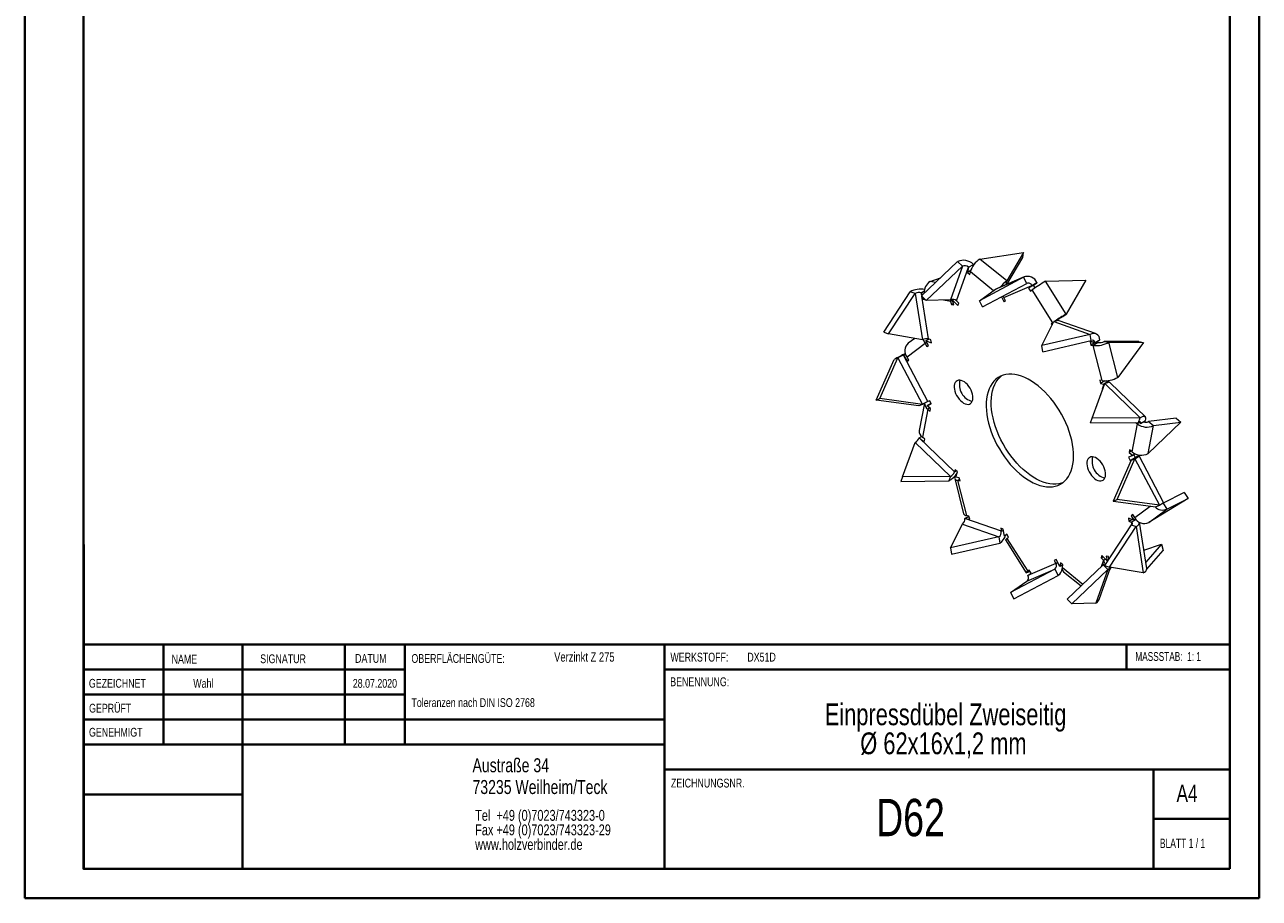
# Model space of a CAD drawing. Header units: millimetres. Extents: x 0 to 210, y 0 to 297.
# Tile 1 of 2: x 0 to 210, y 0 to 149. Entities that reach past the tile are written whole.
import ezdxf

# ---------------------------------------------------------------- set-up
doc = ezdxf.new("R2010")
doc.units = ezdxf.units.MM
doc.styles.add('SLDTEXTSTYLE0', font='TXT', dxfattribs={"width": 0.75})
doc.styles.add('SLDTEXTSTYLE1', font='TXT', dxfattribs={"width": 0.681818})
doc.styles.add('SLDTEXTSTYLE2', font='TXT', dxfattribs={"width": 0.7})

# ---------------------------------------------------------------- blocks, each defined once
blk = doc.blocks.new('SW_NOTE_0')
at = {"color": 0, "linetype": 'Continuous', "lineweight": 0, "char_height": 1.5, "attachment_point": 1, "style": 'SLDTEXTSTYLE0'}
for s, insert in [('OBERFLÄCHENGÜTE:', (0, 1.93)), ('Toleranzen nach DIN ISO 2768', (0, -5.57))]:
    blk.add_mtext(s, dxfattribs=dict(at, insert=insert))
blk = doc.blocks.new('SW_NOTE_1')
at = {"color": 0, "linetype": 'Continuous', "lineweight": 0, "char_height": 1.8521, "attachment_point": 1, "style": 'SLDTEXTSTYLE0'}
for s, insert in [('Tel  +49 (0)7023/743323-0', (0, 2.39)), ('Fax +49 (0)7023/743323-29', (0, -0.08)), ('www.holzverbinder.de', (0, -2.55))]:
    blk.add_mtext(s, dxfattribs=dict(at, insert=insert))
blk = doc.blocks.new('SW_NOTE_2')
at = {"color": 0, "linetype": 'Continuous', "lineweight": 0, "char_height": 3.7042, "attachment_point": 2, "style": 'SLDTEXTSTYLE0'}
for s, insert in [('Einpressdübel Zweiseitig', (28.01, 4.77)), ('Ø 62x16x1,2 mm', (27.65, -0.16))]:
    blk.add_mtext(s, dxfattribs=dict(at, insert=insert))

msp = doc.modelspace()

# ---------------------------------------------------------------- linework, layer by layer
at = {"color": 7, "linetype": 'Continuous', "lineweight": 40}
for p, q in [((0.08, 0.21), (0.08, 297.21)), ((210.08, 0.21), (210.08, 297.21)), ((10.08, 5.21), (10.08, 292.21)), ((205.08, 5.21), (205.08, 292.21)), ((10.11, 60.37), (10.11, 5.12)), ((205.08, 43.37), (10.11, 43.37)), ((23.71, 43.37), (23.71, 26.37)), ((37.1, 43.37), (37.1, 5.12)), ((54.51, 43.37), (54.51, 26.37)), ((64.71, 26.37), (64.71, 43.37)), ((108.91, 43.37), (108.91, 5.12)), ((187.47, 39.12), (187.47, 43.37)), ((64.71, 39.1), (10.11, 39.1)), ((205.08, 39.12), (108.91, 39.12)), ((64.71, 34.87), (10.11, 34.87)), ((108.91, 30.62), (10.11, 30.62)), ((108.91, 26.37), (10.11, 26.37)), ((108.91, 22.12), (205.08, 22.12)), ((192.08, 5.21), (192.08, 22.21)), ((37.1, 17.87), (10.11, 17.87)), ((10.11, 13.71), (10.08, 13.71)), ((205.08, 13.71), (192.08, 13.71)), ((10.11, 9.46), (10.08, 9.46)), ((10.08, 5.21), (205.08, 5.21)), ((205.08, 5.21), (180.99, 5.21)), ((0.08, 0.21), (210.08, 0.21))]:
    msp.add_line(p, q, dxfattribs=at)
at = {"color": 7, "linetype": 'Continuous', "lineweight": 15}
for p, q in [((162.57, 108.88), (169.99, 109.99)), ((169.99, 109.99), (167.15, 105.18)), ((169.83, 109.13), (169.99, 109.99)), ((152.62, 102.62), (158.77, 108.45)), ((153.42, 101.84), (159.58, 107.67)), ((159.58, 107.67), (157.54, 101.94)), ((158.55, 101.76), (160.59, 107.49)), ((159.58, 107.67), (158.77, 108.45)), ((160.6, 107.48), (160.43, 106.59)), ((160.59, 107.49), (161.44, 107.98)), ((160.59, 107.49), (160.6, 107.48)), ((160.6, 107.48), (161.45, 107.97)), ((161.41, 107.75), (161.45, 107.97)), ((161.44, 107.98), (161.45, 107.97)), ((167.15, 105.18), (162.57, 108.88)), ((167.14, 104.58), (169.83, 109.13)), ((154.07, 105.05), (155.83, 105.66)), ((155, 104.88), (154.07, 105.05)), ((160.99, 106.91), (160.43, 106.59)), ((160.43, 106.59), (160.85, 106.25)), ((160.85, 106.25), (160.93, 106.69)), ((164.89, 103.5), (160.93, 106.69)), ((169.98, 105.8), (162.46, 101.8)), ((165.22, 103.74), (169.98, 105.8)), ((170.11, 105.86), (165.35, 103.8)), ((167.03, 104.53), (167.15, 105.18)), ((170.54, 104.74), (169.98, 105.8)), ((173.7, 105.1), (180.6, 105.28)), ((177.22, 99.52), (173.7, 105.1)), ((180.6, 105.28), (177.22, 99.52)), ((146.2, 96.43), (150.72, 103.33)), ((147.03, 96.14), (151.55, 103.04)), ((151.55, 103.04), (150.72, 103.33)), ((151.55, 103.04), (152.78, 95.17)), ((152.58, 103.16), (153.1, 103.46)), ((152.66, 102.66), (152.58, 103.16)), ((152.58, 103.16), (152.6, 103.16)), ((152.6, 103.16), (153.1, 103.45)), ((152.6, 103.16), (152.71, 102.71)), ((162.46, 101.8), (165.22, 103.74)), ((163.02, 100.74), (170.54, 104.74)), ((165.22, 103.74), (165.35, 103.8)), ((166.64, 102.33), (171.4, 104.39)), ((171.68, 104.43), (170.83, 103.94)), ((171.41, 104.37), (170.83, 103.94)), ((170.83, 103.94), (171.15, 103.43)), ((171.15, 103.43), (171.43, 103.64)), ((171.4, 104.39), (172.25, 104.87)), ((171.4, 104.39), (171.41, 104.37)), ((171.41, 104.37), (172.26, 104.86)), ((174.95, 98.06), (171.43, 103.64)), ((171.68, 104.43), (172.26, 104.86)), ((171.95, 104), (171.68, 104.43)), ((172.25, 104.87), (172.26, 104.86)), ((152.62, 102.62), (153.42, 101.84)), ((153.81, 95.29), (152.68, 102.56)), ((152.77, 102.47), (152.88, 102.04)), ((153.09, 102.16), (152.88, 102.04)), ((152.88, 102.04), (153.28, 101.96)), ((153.28, 101.96), (153.28, 101.98)), ((157.54, 101.94), (153.42, 101.84)), ((157.57, 101.69), (156.38, 101.91)), ((157.52, 101.94), (157.57, 101.69)), ((158.1, 102), (157.57, 101.69)), ((157.57, 101.69), (157.7, 101.15)), ((158.04, 101.34), (157.7, 101.15)), ((157.7, 101.15), (158.11, 101.08)), ((158.13, 101.99), (157.91, 101.87)), ((158.11, 101.08), (157.91, 101.87)), ((157.91, 101.87), (158.81, 100.99)), ((158.95, 101.37), (158.55, 101.76)), ((158.81, 100.99), (158.95, 101.37)), ((163.02, 100.74), (162.46, 101.8)), ((165.84, 102.24), (165.85, 102.23)), ((165.85, 102.23), (165.85, 102.25)), ((166.2, 102.43), (166.6, 101.66)), ((166.6, 101.66), (166.9, 101.83)), ((166.6, 101.66), (166.92, 101.8)), ((166.92, 101.8), (166.64, 102.33)), ((176.66, 99.1), (177.22, 99.52)), ((173.09, 94.19), (175.13, 98.24)), ((175.04, 98.07), (174.67, 97.85)), ((174.95, 98.06), (174.67, 97.85)), ((174.67, 97.85), (174.82, 97.62)), ((175.09, 98.16), (174.95, 98.06)), ((175.08, 98.13), (174.95, 98.06)), ((175.13, 98.24), (181.33, 96.07)), ((175.8, 98.55), (175.53, 98.39)), ((175.61, 98.4), (175.8, 98.55)), ((182.24, 96.2), (176.03, 98.36)), ((146.2, 96.43), (147.03, 96.14)), ((152.78, 95.17), (147.03, 96.14)), ((153.23, 94.51), (150.16, 92.22)), ((151.48, 95.39), (150.37, 94.57)), ((153.53, 94.68), (153.23, 94.51)), ((153.23, 94.51), (153.55, 94)), ((153.91, 95.26), (153.37, 94.95)), ((153.83, 94.21), (153.37, 94.95)), ((153.37, 94.95), (154.31, 94.62)), ((154.23, 95.15), (153.81, 95.29)), ((154.31, 94.62), (154.23, 95.15)), ((181.33, 96.07), (173.09, 94.19)), ((173.26, 93.13), (181.5, 95.02)), ((181.27, 94.97), (182.12, 94.67)), ((182.12, 94.65), (181.29, 94.8)), ((181.29, 94.8), (181.43, 94.26)), ((181.5, 95.02), (181.33, 96.07)), ((182.11, 94.65), (181.43, 94.26)), ((182.68, 94.68), (181.83, 94.19)), ((182.12, 94.67), (182.97, 95.16)), ((182.12, 94.65), (182.97, 95.14)), ((182.12, 94.67), (182.12, 94.65)), ((182.68, 94.68), (182.29, 94.75)), ((182.97, 95.16), (182.97, 95.14)), ((183.69, 94.89), (184.5, 94.74)), ((189.58, 94.86), (183.69, 94.89)), ((186.01, 88.76), (184.5, 94.74)), ((184.5, 94.74), (190.39, 94.72)), ((190.39, 94.72), (186.01, 88.76)), ((189.58, 94.86), (190.39, 94.72)), ((149.53, 92.55), (149.91, 92.76)), ((153.69, 84.65), (149.53, 92.55)), ((149.53, 92.55), (149.54, 92.55)), ((149.54, 92.55), (149.91, 92.76)), ((149.54, 92.55), (150.2, 91.51)), ((153.55, 94), (153.83, 94.21)), ((173.26, 93.13), (173.09, 94.19)), ((181.43, 94.26), (181.83, 94.19)), ((183.34, 88.21), (181.83, 94.19)), ((144.92, 84.89), (147.98, 91.8)), ((145.56, 85.16), (148.62, 92.08)), ((148.62, 92.08), (147.98, 91.8)), ((148.62, 92.08), (152.78, 84.18)), ((150.48, 91.71), (150.16, 92.22)), ((150.2, 91.51), (150.48, 91.71)), ((183.34, 88.21), (182.94, 88.28)), ((182.94, 88.28), (183.08, 87.74)), ((181.67, 81.83), (183.81, 87.7)), ((183.83, 88.17), (183.08, 87.74)), ((183.08, 87.74), (183.66, 87.63)), ((183.66, 87.63), (183.35, 86.76)), ((183.35, 86.76), (183.5, 86.85)), ((183.35, 86.76), (183.44, 86.68)), ((184.51, 88.12), (183.66, 87.63)), ((183.81, 87.7), (189.79, 81.89)), ((184.51, 88.12), (184.13, 88.19)), ((184.51, 88.12), (184.44, 87.93)), ((190.7, 82.04), (184.72, 87.85)), ((144.92, 84.89), (145.56, 85.16)), ((152.14, 83.9), (144.92, 84.89)), ((152.78, 84.18), (145.56, 85.16)), ((152.78, 84.18), (152.14, 83.9)), ((153.11, 84.36), (152.24, 79.74)), ((154.25, 84.34), (153.57, 83.95)), ((153.57, 83.95), (154.29, 84.26)), ((154.01, 84.79), (153.69, 84.65)), ((154.29, 84.26), (154.01, 84.79)), ((153.67, 83.36), (152.77, 78.59)), ((154.17, 83.46), (153.57, 83.95)), ((154.04, 83.57), (153.67, 83.36)), ((153.67, 83.36), (154.09, 83.02)), ((154.09, 83.02), (154.17, 83.46)), ((181.39, 81.06), (181.67, 81.83)), ((181.39, 81.06), (189.52, 81.12)), ((189.79, 81.89), (181.67, 81.83)), ((188.44, 76.09), (189.34, 80.86)), ((189.02, 81.12), (189.34, 80.86)), ((189.71, 81.07), (189.34, 80.86)), ((189.52, 81.12), (189.79, 81.89)), ((189.87, 80.94), (189.59, 81.16)), ((189.64, 81.18), (189.87, 80.95)), ((189.87, 80.95), (190.72, 81.44)), ((189.87, 80.94), (190.72, 81.43)), ((189.87, 80.95), (189.87, 80.94)), ((190.72, 81.44), (190.72, 81.43)), ((196.74, 81.15), (191.15, 75.8)), ((191.15, 75.8), (192.06, 80.57)), ((195.91, 81.82), (191.22, 81.24)), ((191.22, 81.24), (192.06, 80.57)), ((192.06, 80.57), (196.74, 81.15)), ((195.91, 81.82), (196.74, 81.15)), ((149.41, 71.86), (151.55, 77.72)), ((151.55, 77.72), (157.54, 71.92)), ((152.24, 78.5), (152.25, 78.51)), ((158.22, 72.69), (152.24, 78.5)), ((152.25, 78.51), (152.62, 78.72)), ((152.25, 78.51), (153.1, 77.82)), ((153.19, 78.25), (152.77, 78.59)), ((153.1, 77.82), (153.19, 78.25)), ((188.02, 76.42), (187.94, 75.99)), ((188.3, 76.2), (187.94, 75.99)), ((187.94, 75.99), (188.55, 75.5)), ((188.44, 76.09), (188.02, 76.42)), ((188.99, 75.76), (188.55, 75.5)), ((188.29, 74.67), (185.24, 67.75)), ((185.88, 68.03), (188.93, 74.94)), ((188.55, 75.5), (187.82, 75.19)), ((187.82, 75.19), (188.1, 74.66)), ((188.1, 74.66), (188.95, 75.15)), ((188.1, 74.66), (188.42, 74.8)), ((188.29, 74.67), (188.93, 74.94)), ((188.42, 74.8), (189.27, 75.29)), ((188.42, 74.8), (188.44, 74.76)), ((188.72, 75.6), (188.95, 75.15)), ((188.93, 74.94), (193.09, 67.04)), ((188.95, 75.15), (189.27, 75.29)), ((193.78, 67.5), (189.62, 75.4)), ((149.41, 71.86), (149.13, 71.09)), ((157.54, 71.92), (149.41, 71.86)), ((157.54, 71.92), (157.26, 71.15)), ((158.36, 73.07), (158.22, 72.69)), ((158.22, 72.69), (158.56, 72.88)), ((158.27, 71.55), (159.77, 65.58)), ((158.76, 72.68), (158.36, 73.07)), ((158.45, 71.81), (158.76, 72.68)), ((159.04, 71.71), (158.45, 71.81)), ((159.11, 71.43), (158.77, 71.24)), ((159.18, 71.16), (159.04, 71.71)), ((149.13, 71.09), (157.26, 71.15)), ((158.77, 71.24), (160.28, 65.26)), ((158.77, 71.24), (159.18, 71.16)), ((185.24, 67.75), (185.88, 68.03)), ((185.24, 67.75), (192.46, 66.77)), ((193.09, 67.04), (185.88, 68.03)), ((197.95, 68.2), (191.28, 64.09)), ((197.32, 69.21), (193.72, 67.39)), ((193.72, 67.39), (194.36, 66.38)), ((194.36, 66.38), (197.95, 68.2)), ((197.32, 69.21), (197.95, 68.2)), ((159.99, 64.79), (160.67, 65.19)), ((160.68, 65.18), (160.28, 65.26)), ((160.82, 64.64), (160.68, 65.18)), ((188.56, 65.45), (188.28, 65.24)), ((188.58, 65.41), (188.28, 65.24)), ((188.28, 65.24), (188.75, 64.5)), ((188.88, 64.94), (188.56, 65.45)), ((188.88, 64.94), (191.52, 66.9)), ((191.28, 64.09), (194.36, 66.38)), ((192.46, 66.77), (193.09, 67.04)), ((157.54, 59.78), (159.58, 63.83)), ((159.58, 63.83), (165.78, 61.66)), ((160, 64.78), (159.99, 64.79)), ((159.99, 64.79), (160.82, 64.64)), ((166.2, 62.61), (160, 64.78)), ((166.53, 62.99), (166.12, 63.14)), ((166.12, 63.14), (166.2, 62.61)), ((188.29, 63.68), (183.77, 56.78)), ((184.6, 56.49), (189.13, 63.39)), ((188.75, 64.5), (187.81, 64.83)), ((187.81, 64.83), (187.89, 64.3)), ((187.89, 64.3), (188.43, 64.61)), ((187.89, 64.3), (188.3, 64.16)), ((188.29, 63.68), (189.13, 63.39)), ((188.3, 64.16), (189.12, 64.62)), ((188.3, 64.16), (188.37, 63.73)), ((189.07, 64.68), (188.75, 64.5)), ((189.13, 63.39), (190.35, 55.52)), ((190.92, 56.28), (189.7, 64.15)), ((165.78, 61.66), (157.54, 59.78)), ((165.78, 61.66), (165.94, 60.61)), ((166.2, 62.61), (166.56, 62.82)), ((166.72, 61.8), (166.53, 62.99)), ((167.12, 62.1), (166.72, 61.8)), ((167.16, 62.05), (166.72, 61.8)), ((166.9, 61.15), (170.41, 55.56)), ((167.44, 61.6), (167.12, 62.1)), ((167.16, 61.39), (167.44, 61.6)), ((167.16, 61.39), (170.68, 55.8)), ((157.54, 59.78), (157.71, 58.72)), ((157.71, 58.72), (165.94, 60.61)), ((190.44, 59.39), (193.43, 60.44)), ((193.43, 60.44), (190.76, 57.35)), ((190.92, 56.14), (193.71, 59.35)), ((193.43, 60.44), (193.71, 59.35)), ((175.47, 57.12), (170.71, 55.06)), ((175.51, 57.79), (175.19, 57.65)), ((175.19, 57.65), (175.47, 57.12)), ((175.47, 57.12), (175.77, 57.29)), ((176.14, 56.59), (175.51, 57.79)), ((176.26, 57.22), (176.14, 56.59)), ((176.67, 56.89), (176.14, 56.59)), ((176.68, 56.89), (176.26, 57.22)), ((176.6, 56.45), (176.68, 56.89)), ((183.54, 56.91), (177.38, 51.07)), ((183.3, 58.46), (183.16, 58.07)), ((183.16, 58.07), (183.5, 58.27)), ((183.16, 58.07), (183.56, 57.69)), ((183.56, 57.69), (183.16, 56.55)), ((184.21, 57.58), (183.3, 58.46)), ((183.54, 56.91), (184.34, 56.13)), ((183.56, 57.69), (183.9, 57.88)), ((183.77, 56.78), (184.6, 56.49)), ((184.41, 58.29), (184.01, 58.37)), ((184.01, 58.37), (184.21, 57.58)), ((184.35, 57.66), (184.21, 57.58)), ((184.51, 57.9), (184.41, 58.29)), ((175.29, 56.17), (167.78, 52.17)), ((168.34, 51.11), (175.85, 55.11)), ((170.54, 54.11), (175.29, 56.17)), ((170.96, 56.01), (170.68, 55.8)), ((170.98, 55.98), (170.68, 55.8)), ((170.71, 55.08), (171.28, 55.51)), ((170.71, 55.06), (170.71, 55.08)), ((171.28, 55.51), (170.96, 56.01)), ((175.29, 56.17), (175.85, 55.11)), ((176.6, 56.45), (180.09, 53.64)), ((176.75, 55.73), (179.75, 53.32)), ((178.18, 50.29), (184.34, 56.13)), ((184.34, 56.13), (182.3, 50.39)), ((182.83, 51), (184.77, 56.46)), ((190.35, 55.52), (184.6, 56.49)), ((184.83, 56.45), (184.67, 56.19)), ((167.78, 52.17), (170.54, 54.11)), ((167.78, 52.17), (168.34, 51.11)), ((177.38, 51.07), (178.18, 50.29)), ((182.3, 50.39), (178.18, 50.29))]:
    msp.add_line(p, q, dxfattribs=at)
at = {"color": 7, "linetype": 'Continuous', "lineweight": 0}
for p, q in [((64.71, 39.12), (10.11, 39.12)), ((23.71, 5.21), (23.71, 5.12)), ((54.51, 5.21), (54.51, 5.12))]:
    msp.add_line(p, q, dxfattribs=at)
at = {"color": 7, "linetype": 'Continuous', "lineweight": 15, "flags": 128}
for points in [[(159.78, 84.4), (160.05, 84.27), (160.31, 84.2), (160.55, 84.18), (160.78, 84.23), (160.97, 84.33), (161.13, 84.49), (161.25, 84.7), (161.33, 84.95), (161.37, 85.24), (161.36, 85.56), (161.3, 85.89), (161.2, 86.24), (161.06, 86.59), (160.88, 86.92), (160.67, 87.24), (160.43, 87.53), (160.18, 87.78), (159.91, 87.99), (159.64, 88.14), (159.38, 88.24), (159.12, 88.29), (158.89, 88.27), (158.68, 88.2), (158.5, 88.06), (158.36, 87.88), (158.26, 87.65), (158.2, 87.38), (158.19, 87.07), (158.22, 86.74), (158.3, 86.4), (158.42, 86.05), (158.58, 85.71), (158.78, 85.38), (159, 85.08), (159.25, 84.81), (159.51, 84.58), (159.78, 84.4)], [(171.06, 71.15), (171.63, 70.84), (172.2, 70.59), (172.77, 70.39), (173.32, 70.25), (173.86, 70.17), (174.39, 70.14), (174.89, 70.17), (175.37, 70.26), (175.83, 70.4), (176.26, 70.6), (176.65, 70.86), (177.01, 71.17), (177.34, 71.53), (177.63, 71.94), (177.87, 72.39), (178.08, 72.89), (178.25, 73.43), (178.37, 74.01), (178.45, 74.63), (178.48, 75.27), (178.47, 75.94), (178.41, 76.64), (178.31, 77.35), (178.17, 78.08), (177.98, 78.81), (177.76, 79.55), (177.49, 80.3), (177.18, 81.04), (176.84, 81.77), (176.46, 82.49), (176.05, 83.19), (175.61, 83.87), (175.14, 84.53), (174.64, 85.16), (174.13, 85.75), (173.6, 86.31), (173.05, 86.83), (172.49, 87.31), (171.92, 87.74), (171.34, 88.12), (170.77, 88.46), (170.19, 88.74), (169.63, 88.96), (169.07, 89.13), (168.52, 89.25), (167.98, 89.3), (167.47, 89.3), (166.98, 89.24), (166.51, 89.13), (166.07, 88.95), (165.66, 88.72), (165.28, 88.44), (164.93, 88.11), (164.63, 87.72), (164.36, 87.29), (164.13, 86.81), (163.94, 86.29), (163.8, 85.73), (163.7, 85.13), (163.64, 84.5), (163.63, 83.84), (163.67, 83.16), (163.75, 82.46), (163.87, 81.74), (164.03, 81), (164.24, 80.26), (164.49, 79.52), (164.78, 78.78), (165.1, 78.04), (165.46, 77.32), (165.86, 76.6), (166.28, 75.91), (166.74, 75.24), (167.22, 74.6), (167.72, 73.98), (168.25, 73.41), (168.79, 72.87), (169.34, 72.37), (169.91, 71.91), (170.48, 71.51), (171.06, 71.15)], [(176.71, 70.9), (176.45, 70.81), (175.99, 70.69), (175.49, 70.64), (174.98, 70.63), (174.44, 70.69), (173.9, 70.8), (173.34, 70.97), (172.77, 71.2), (172.19, 71.48), (171.62, 71.81), (171.04, 72.19), (170.47, 72.63), (169.91, 73.1), (169.37, 73.62), (168.83, 74.18), (168.32, 74.78), (167.83, 75.4), (167.36, 76.06), (166.92, 76.74), (166.5, 77.45), (166.13, 78.17), (165.78, 78.9), (165.48, 79.64), (165.21, 80.38), (164.98, 81.12), (164.79, 81.86), (164.65, 82.59), (164.55, 83.3), (164.49, 83.99), (164.48, 84.66), (164.52, 85.31), (164.59, 85.92), (164.72, 86.5), (164.88, 87.04), (165.09, 87.54), (165.34, 88), (165.62, 88.41), (165.95, 88.77), (166.25, 89.03)], [(183.81, 87.7), (184.07, 87.83), (184.3, 87.91), (184.5, 87.93), (184.65, 87.89), (184.72, 87.85)], [(190.72, 81.44), (190.78, 81.67), (190.79, 81.85), (190.74, 81.99), (190.63, 82.08), (190.48, 82.12), (190.28, 82.1), (190.05, 82.02), (189.79, 81.89)], [(189.87, 80.95), (189.9, 81.03), (189.9, 81.11), (189.88, 81.16), (189.84, 81.19), (189.78, 81.21), (189.71, 81.2), (189.62, 81.17), (189.52, 81.12)], [(182.34, 71.37), (182.6, 71.25), (182.87, 71.17), (183.11, 71.16), (183.33, 71.21), (183.53, 71.31), (183.69, 71.47), (183.81, 71.67), (183.89, 71.93), (183.92, 72.22), (183.91, 72.53), (183.86, 72.87), (183.76, 73.22), (183.61, 73.57), (183.44, 73.9), (183.23, 74.22), (182.99, 74.51), (182.74, 74.76), (182.47, 74.96), (182.2, 75.12), (181.93, 75.22), (181.68, 75.26), (181.44, 75.25), (181.23, 75.17), (181.06, 75.04), (180.91, 74.86), (180.81, 74.63), (180.76, 74.36), (180.75, 74.05), (180.78, 73.72), (180.86, 73.38), (180.98, 73.03), (181.14, 72.69), (181.34, 72.36), (181.56, 72.06), (181.81, 71.79), (182.07, 71.56), (182.34, 71.37)], [(188.29, 74.67), (188.39, 74.72), (188.46, 74.77), (188.52, 74.8), (188.55, 74.83), (188.55, 74.84), (188.53, 74.84), (188.49, 74.82), (188.42, 74.8)], [(188.93, 74.94), (189.18, 75.09), (189.38, 75.21), (189.52, 75.31), (189.6, 75.37), (189.61, 75.4), (189.56, 75.4), (189.45, 75.36), (189.27, 75.29)], [(158.54, 72.06), (158.42, 71.94), (158.3, 71.79), (158.26, 71.64), (158.28, 71.5), (158.38, 71.39), (158.55, 71.3), (158.77, 71.24)], [(193.58, 67.34), (193.61, 67.35), (193.72, 67.39)], [(188.29, 63.68), (188.39, 63.74), (188.45, 63.8), (188.5, 63.87), (188.51, 63.94), (188.5, 64.01), (188.46, 64.06), (188.39, 64.11), (188.3, 64.16)], [(189.13, 63.39), (189.37, 63.55), (189.55, 63.72), (189.66, 63.9), (189.7, 64.08), (189.7, 64.15)], [(176.58, 56.37), (176.59, 56.53), (176.57, 56.84)], [(170.68, 55.8), (170.53, 55.69), (170.44, 55.61), (170.41, 55.57), (170.45, 55.56), (170.54, 55.6), (170.69, 55.67), (170.9, 55.78), (171.05, 55.87)], [(184.34, 56.13), (184.58, 56.3), (184.72, 56.47)]]:
    msp.add_lwpolyline(points, dxfattribs=at)
at = {"color": 7, "linetype": 'Continuous', "lineweight": 15}
for centre, radius, start, end in [((159.77, 106.31), 2.36, 45.0739, 115.0112), ((159.96, 106.86), 0.898, 45.0739, 115.0112), ((164.47, 105.75), 3.66, 121.3125, 165.1725), ((155.34, 103.17), 2.27, 123.9701, 182.9316), ((169.15, 101.97), 3.78, 121.8716, 145.9257), ((170.67, 104.23), 1.71, 22.05, 113.8346), ((187.74, 80.78), 28.08, 119.9875, 125.4986), ((152.51, 99.99), 3.79, 80.2362, 118.227), ((152.22, 101.82), 1.39, 74.833, 118.6831), ((170.8, 104.14), 0.649, 22.05, 113.8346), ((157.92, 101.13), 0.898, 45.0739, 115.0112), ((165.89, 101.93), 0.852, 27.5168, 48.0491), ((192.92, 72.5), 31.25, 120.1548, 124.2022), ((182, 89.85), 10.68, 119.9875, 125.4986), ((175.71, 97.34), 1.07, 72.5683, 123.0331), ((151.53, 93.28), 1.73, 132.0057, 217.5437), ((153.45, 93.95), 1.39, 74.833, 118.6831), ((155.12, 95.71), 2.24, 192.098, 212.4807), ((181.89, 95.16), 1.07, 359.9079, 121.6726), ((181.71, 94.67), 0.408, 359.9079, 121.6726), ((182.3, 98.66), 4.49, 264.0763, 299.3456), ((182.86, 96.38), 1.71, 264.0763, 299.3456), ((163.71, 64.35), 31.64, 115.901, 119.8227), ((153.97, 82.81), 10.71, 114.5094, 120.0071), ((162, 87.52), 2.94, 164.8637, 255.1309), ((183.8, 92.68), 4.49, 264.0763, 299.3456), ((158.13, 74.91), 10.71, 114.5094, 120.0071), ((154.4, 84.41), 1.28, 181.6464, 235.2653), ((190.93, 82.88), 2.57, 231.7938, 295.9406), ((190.8, 82.09), 0.954, 244.0806, 296.5006), ((150.68, 79.19), 1.71, 300.6497, 335.93), ((153.44, 79.6), 1.21, 173.1758, 236.5127), ((190.03, 78.11), 2.57, 231.7938, 295.9406), ((184.56, 74.49), 2.94, 164.8637, 255.1309), ((154.73, 75.28), 4.85, 301.4367, 324.7485), ((156.67, 73.38), 1.71, 300.6497, 335.93), ((191.85, 69.65), 2.89, 295.6132, 311.9795), ((160.27, 65.81), 0.549, 204.9996, 271.1298), ((193.6, 67.94), 1.73, 221.5987, 295.8051), ((159.03, 64.64), 0.977, 304.0552, 8.2093), ((190.53, 65.8), 1.87, 207.6081, 293.5763), ((165.23, 62.47), 0.977, 304.0552, 8.2093), ((164.63, 62.62), 2.4, 302.9928, 343.1594), ((167.42, 60.83), 0.615, 114.8243, 149.0305), ((174.87, 56.74), 0.71, 306.4183, 32.3934), ((183.29, 57.3), 0.469, 301.6833, 54.222), ((170.11, 54.68), 0.71, 306.4183, 32.3934), ((175.01, 56.44), 1.57, 302.4519, 354.3624), ((177.26, 56.22), 0.706, 160.845, 223.4707), ((190.05, 56.34), 0.872, 290.1568, 356.5954), ((181.75, 51.41), 1.15, 298.6276, 339.5005)]:
    msp.add_arc(centre, radius, start, end, dxfattribs=at)

# ---------------------------------------------------------------- block references
at = {"color": 7, "linetype": 'Continuous', "lineweight": 0}
for name, p in [('SW_NOTE_0', (65.86, 39.8)), ('SW_NOTE_2', (128.7, 28.57)), ('SW_NOTE_1', (76.7, 12.85))]:
    msp.add_blockref(name, p, dxfattribs=at)

# ---------------------------------------------------------------- texts
for s, insert, char_height, attachment_point, style in [('Verzinkt Z 275', (90.14, 42.03), 1.5875, 1, 'SLDTEXTSTYLE0'), ('MASSSTAB:  1: 1', (188.99, 42.07), 1.5, 1, 'SLDTEXTSTYLE2'), ('NAME', (25.07, 41.62), 1.5, 1, 'SLDTEXTSTYLE0'), ('SIGNATUR', (40.14, 41.68), 1.5, 1, 'SLDTEXTSTYLE0'), ('DATUM', (56.28, 41.74), 1.5, 1, 'SLDTEXTSTYLE0'), ('WERKSTOFF:', (109.91, 41.96), 1.5, 1, 'SLDTEXTSTYLE0'), ('DX51D', (122.99, 41.96), 1.5, 1, 'SLDTEXTSTYLE0'), ('BENENNUNG:', (109.88, 37.77), 1.5, 1, 'SLDTEXTSTYLE0'), ('GEZEICHNET', (11, 37.51), 1.5, 1, 'SLDTEXTSTYLE0'), ('Wahl', (30.46, 37.5), 1.499, 2, 'SLDTEXTSTYLE0'), ('28.07.2020', (59.65, 37.5), 1.499, 2, 'SLDTEXTSTYLE0'), ('GEPRÜFT', (11.03, 33.28), 1.5, 1, 'SLDTEXTSTYLE0'), ('GENEHMIGT', (11.02, 29.19), 1.5, 1, 'SLDTEXTSTYLE0'), ('Austraße 34', (76.25, 24.02), 2.3813, 1, 'SLDTEXTSTYLE0'), ('73235 Weilheim/Teck', (76.25, 20.32), 2.3813, 1, 'SLDTEXTSTYLE0'), ('ZEICHNUNGSNR.', (110, 20.55), 1.5, 1, 'SLDTEXTSTYLE0'), ('A4', (196, 19.52), 2.91, 1, 'SLDTEXTSTYLE0'), ('D62', (150.75, 17.12), 6.35, 2, 'SLDTEXTSTYLE0'), ('BLATT 1 / 1', (193.16, 10.36), 1.5875, 1, 'SLDTEXTSTYLE1')]:
    msp.add_mtext(s, dxfattribs=dict(at, insert=insert, char_height=char_height, attachment_point=attachment_point, style=style))

doc.saveas('drawing.dxf')
